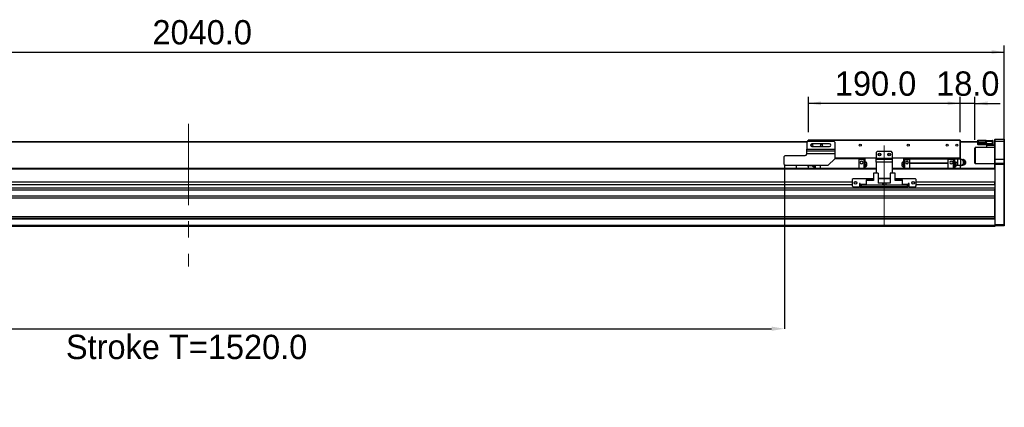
# Model space of a CAD drawing. Header units: millimetres. Extents: x 40 to 3320, y 40 to 2336.
# Tile 7 of 13: x 1153 to 2383, y 923 to 1408. Entities that reach past the tile are written whole.
import ezdxf

# ---------------------------------------------------------------- set-up
doc = ezdxf.new("R2010")
doc.units = ezdxf.units.MM
doc.header["$LTSCALE"] = 8
doc.header["$PDSIZE"] = -1
doc.linetypes.add('CENTERX2', pattern=[20.32, 12.7, -2.54, 2.54, -2.54])
doc.layers.add('DIMNS', color=7, linetype='Continuous')
doc.styles.add('SLDTEXTSTYLE7', font='txt')
doc.dimstyles.new('SLDDIMSTYLE0', dxfattribs={"dimtxt": 30.4, "dimasz": 16, "dimexe": 0, "dimexo": 0.0625, "dimgap": 7.6, "dimtad": 2, "dimdec": 1, "dimrnd": 1e-09, "dimzin": 4, "dimdsep": 46, "dimtxsty": 'SLDTEXTSTYLE7', "dimsah": 1, "dimcen": 0.09, "dimadec": 0, "dimazin": 1, "dimtfac": 1, "dimtdec": 1, "dimtmove": 0, "dimatfit": 0, "dimfxl": 0, "dimfrac": 2, "dimtolj": 1, "dimtzin": 12, "dimarcsym": 0})
doc.dimstyles.new('SLDDIMSTYLE2', dxfattribs={"dimtxt": 30.4, "dimasz": 16, "dimexe": 0, "dimexo": 0.0625, "dimgap": 7.6, "dimtad": 2, "dimdec": 1, "dimrnd": 1e-09, "dimzin": 4, "dimdsep": 46, "dimtxsty": 'SLDTEXTSTYLE7', "dimsah": 1, "dimcen": 0.09, "dimadec": 0, "dimazin": 1, "dimtfac": 1, "dimtdec": 1, "dimtofl": 0, "dimtmove": 0, "dimatfit": 3, "dimfxl": 0, "dimfrac": 2, "dimtolj": 1, "dimtzin": 12, "dimarcsym": 0})

# ---------------------------------------------------------------- blocks, each defined once
blk = doc.blocks.new('_D_19')
at = {"layer": 'DIMNS'}
for p, q in [((343.4, 1237.3), (343.4, 1375.7)), ((343.4, 1367.7), (2383.4, 1367.7)), ((2383.4, 1237.3), (2383.4, 1375.7))]:
    blk.add_line(p, q, dxfattribs=at)
for points in [[(343.4, 1367.7), (359.4, 1365.3), (359.4, 1370.1)], [(2383.4, 1367.7), (2367.4, 1370.1), (2367.4, 1365.3)]]:
    blk.add_solid(points, dxfattribs=at)
at = {"layer": 'DIMNS', "insert": (1318.5, 1407.6), "char_height": 30.4, "attachment_point": 1, "style": 'SLDTEXTSTYLE7'}
blk.add_mtext('2040.0', dxfattribs=at)
blk = doc.blocks.new('_D_22')
at = {"layer": 'Defpoints', "color": 0}
for p in [(588.4, 1230.7), (2108.4, 1227.2), (2108.4, 1021.7)]:
    blk.add_point(p, dxfattribs=at)
at = {"layer": 'DIMNS', "color": 0, "lineweight": -2}
for p, q in [((588.4, 1230.6), (588.4, 1021.7)), ((2108.4, 1227.1), (2108.4, 1021.7)), ((604.4, 1021.7), (2092.4, 1021.7))]:
    blk.add_line(p, q, dxfattribs=at)
at = {"layer": 'DIMNS', "color": 0}
for points in [[(604.4, 1024.3), (604.4, 1019), (588.4, 1021.7)], [(2092.4, 1024.3), (2092.4, 1019), (2108.4, 1021.7)]]:
    blk.add_solid(points, dxfattribs=at)
at = {"layer": 'DIMNS', "color": 0, "insert": (1361.2, 1014.1), "char_height": 30.4, "attachment_point": 2, "style": 'SLDTEXTSTYLE7'}
blk.add_mtext('\\A1;Stroke T=1520.0', dxfattribs=at)
blk = doc.blocks.new('_D_23')
at = {"layer": 'DIMNS'}
for p, q in [((2138.4, 1267.5), (2138.4, 1311.5)), ((2328.4, 1267.5), (2328.4, 1311.5)), ((2328.4, 1303.5), (2138.4, 1303.5))]:
    blk.add_line(p, q, dxfattribs=at)
for points in [[(2138.4, 1303.5), (2154.4, 1301.1), (2154.4, 1305.9)], [(2328.4, 1303.5), (2312.4, 1305.9), (2312.4, 1301.1)]]:
    blk.add_solid(points, dxfattribs=at)
at = {"layer": 'DIMNS', "insert": (2171.6, 1343.4), "char_height": 30.4, "attachment_point": 1, "style": 'SLDTEXTSTYLE7'}
blk.add_mtext('190.0', dxfattribs=at)
blk = doc.blocks.new('_D_24')
at = {"layer": 'DIMNS'}
for p, q in [((2328.4, 1267.5), (2328.4, 1311.5)), ((2346.4, 1257.8), (2346.4, 1311.5)), ((2328.4, 1303.5), (2296.4, 1303.5)), ((2346.4, 1303.5), (2328.4, 1303.5)), ((2346.4, 1303.5), (2378.4, 1303.5))]:
    blk.add_line(p, q, dxfattribs=at)
for points in [[(2328.4, 1303.5), (2312.4, 1305.9), (2312.4, 1301.1)], [(2346.4, 1303.5), (2362.4, 1301.1), (2362.4, 1305.9)]]:
    blk.add_solid(points, dxfattribs=at)
at = {"layer": 'DIMNS', "insert": (2298.2, 1343.4), "char_height": 30.4, "attachment_point": 1, "style": 'SLDTEXTSTYLE7'}
blk.add_mtext('18.0', dxfattribs=at)

msp = doc.modelspace()

# ---------------------------------------------------------------- linework, layer by layer
at = {"color": 7, "linetype": 'Continuous', "lineweight": 25}
for p, q in [((2137.38, 1256.16), (2136.38, 1255.16)), ((2137.38, 1256.16), (2170.38, 1256.16)), ((2138.68, 1257.66), (2138.38, 1257.36)), ((2138.38, 1256.16), (2138.38, 1257.36)), ((2138.68, 1257.36), (2138.38, 1257.36)), ((2138.68, 1257.66), (2328.08, 1257.66)), ((2138.68, 1257.66), (2138.68, 1257.36)), ((2328.08, 1257.36), (2138.68, 1257.36)), ((2138.68, 1257.36), (2138.68, 1256.16)), ((2171.38, 1255.16), (2170.38, 1256.16)), ((2328.08, 1257.66), (2328.08, 1257.36)), ((2328.38, 1257.36), (2328.08, 1257.66)), ((2328.08, 1235.46), (2328.08, 1257.36)), ((2328.38, 1257.36), (2328.08, 1257.36)), ((2328.38, 1257.36), (2328.38, 1235.46)), ((2350.38, 1255.36), (2350.38, 1257.36)), ((2350.38, 1257.36), (2350.88, 1257.36)), ((2350.88, 1257.36), (2350.88, 1255.36)), ((2350.88, 1257.36), (2360.38, 1257.36)), ((2360.38, 1255.36), (2360.38, 1257.36)), ((2360.38, 1257.36), (2360.88, 1257.36)), ((2360.88, 1257.36), (2360.88, 1255.36)), ((2361.38, 1255.66), (2361.38, 1257.16)), ((2361.38, 1257.16), (2368.58, 1257.16)), ((2361.38, 1254.86), (2361.38, 1255.66)), ((2368.58, 1255.66), (2361.38, 1255.66)), ((2368.58, 1255.66), (2368.58, 1257.16)), ((2368.88, 1256.86), (2368.58, 1257.16)), ((2368.58, 1253.16), (2368.58, 1255.66)), ((2368.88, 1255.66), (2368.58, 1255.66)), ((2368.88, 1256.86), (2368.88, 1255.66)), ((2368.88, 1255.66), (2368.88, 1253.16)), ((2371.68, 1258.66), (2371.38, 1258.36)), ((2371.38, 1255.66), (2371.38, 1258.36)), ((2371.68, 1255.66), (2371.38, 1255.66)), ((2371.38, 1233.66), (2371.38, 1255.66)), ((2371.68, 1258.66), (2371.68, 1255.66)), ((2371.68, 1258.66), (2383.08, 1258.66)), ((2371.68, 1255.66), (2371.68, 1233.66)), ((2383.08, 1255.66), (2371.68, 1255.66)), ((2383.08, 1255.66), (2383.08, 1258.66)), ((2383.08, 1258.66), (2383.38, 1258.36)), ((2383.08, 1233.66), (2383.08, 1255.66)), ((2383.08, 1255.66), (2383.38, 1255.66)), ((2383.38, 1258.36), (2383.38, 1255.66)), ((2383.38, 1255.66), (2383.38, 1233.66)), ((2136.58, 1255.36), (595.38, 1255.36)), ((2136.38, 1255.16), (595.38, 1255.16)), ((2136.38, 1255.16), (2136.38, 1246.16)), ((2136.38, 1246.16), (2171.38, 1246.16)), ((2136.38, 1244.16), (2136.38, 1246.16)), ((2136.38, 1244.16), (2171.38, 1244.16)), ((2136.38, 1240.18), (2136.38, 1244.16)), ((2164.88, 1252.76), (2142.88, 1252.76)), ((2142.88, 1249.56), (2164.88, 1249.56)), ((2171.38, 1255.16), (2171.38, 1246.16)), ((2171.38, 1246.16), (2171.38, 1244.16)), ((2171.38, 1244.16), (2171.38, 1240.18)), ((2224.38, 1243.16), (2223.38, 1242.16)), ((2242.38, 1243.16), (2224.38, 1243.16)), ((2243.38, 1242.16), (2242.38, 1243.16)), ((2350.38, 1255.36), (2328.38, 1255.36)), ((2350.68, 1255.16), (2328.38, 1255.16)), ((2346.88, 1248.16), (2346.38, 1247.66)), ((2346.38, 1228.66), (2346.38, 1247.66)), ((2371.38, 1248.16), (2346.88, 1248.16)), ((2346.88, 1248.16), (2346.88, 1228.16)), ((2350.88, 1255.36), (2350.38, 1255.36)), ((2350.38, 1254.86), (2350.68, 1255.16)), ((2350.38, 1254.86), (2350.68, 1254.86)), ((2350.38, 1253.16), (2350.38, 1254.86)), ((2350.38, 1251.96), (2350.38, 1253.16)), ((2350.38, 1253.16), (2350.68, 1253.16)), ((2350.38, 1251.96), (2350.68, 1251.66)), ((2350.68, 1254.86), (2350.68, 1255.16)), ((2350.68, 1255.16), (2361.38, 1255.16)), ((2350.68, 1254.86), (2350.68, 1253.16)), ((2361.38, 1254.86), (2350.68, 1254.86)), ((2350.68, 1253.16), (2368.58, 1253.16)), ((2350.68, 1253.16), (2350.68, 1251.66)), ((2368.58, 1251.66), (2350.68, 1251.66)), ((2350.88, 1255.36), (2360.38, 1255.36)), ((2360.88, 1255.36), (2360.38, 1255.36)), ((2360.88, 1255.36), (2360.88, 1255.16)), ((2361.38, 1250.66), (2361.38, 1251.66)), ((2371.38, 1250.66), (2361.38, 1250.66)), ((2361.38, 1248.16), (2361.38, 1250.66)), ((2368.58, 1251.66), (2368.58, 1253.16)), ((2368.58, 1253.16), (2368.88, 1253.16)), ((2368.58, 1251.66), (2368.88, 1251.96)), ((2368.58, 1251.66), (2371.38, 1251.66)), ((2368.88, 1253.16), (2368.88, 1251.96)), ((2109.38, 1238.16), (2108.38, 1237.16)), ((2108.38, 1227.16), (2108.38, 1237.16)), ((2109.38, 1238.16), (2134.38, 1238.16)), ((2171.38, 1240.18), (2136.38, 1240.18)), ((2136.38, 1240.18), (2136.38, 1240.16)), ((2163.38, 1226.16), (2171.38, 1234.16)), ((2171.38, 1240.18), (2171.38, 1234.16)), ((2171.38, 1235.46), (2223.38, 1235.46)), ((2223.38, 1235.16), (2171.38, 1235.16)), ((2201.38, 1234.16), (2171.38, 1234.16)), ((2201.38, 1235.16), (2201.38, 1234.16)), ((2207.88, 1234.36), (2201.38, 1234.36)), ((2201.38, 1234.16), (2201.38, 1222.16)), ((2207.88, 1233.41), (2201.38, 1233.41)), ((2207.88, 1234.36), (2207.88, 1233.41)), ((2207.88, 1234.26), (2209.38, 1234.26)), ((2207.88, 1233.41), (2207.88, 1222.16)), ((2207.88, 1233.32), (2209.38, 1233.32)), ((2209.38, 1233.32), (2209.38, 1234.26)), ((2209.38, 1222.16), (2209.38, 1233.32)), ((2223.38, 1242.16), (2223.38, 1235.16)), ((2223.38, 1235.16), (2243.38, 1235.16)), ((2223.38, 1233.66), (2223.38, 1235.16)), ((2223.38, 1230.16), (2223.38, 1233.66)), ((2223.38, 1233.66), (2243.38, 1233.66)), ((2243.38, 1242.16), (2243.38, 1235.16)), ((2243.38, 1235.46), (2328.08, 1235.46)), ((2328.08, 1235.16), (2243.38, 1235.16)), ((2243.38, 1235.16), (2243.38, 1233.66)), ((2243.38, 1233.66), (2243.38, 1230.16)), ((2258.88, 1234.26), (2257.38, 1234.26)), ((2257.38, 1234.26), (2257.38, 1233.32)), ((2258.88, 1233.32), (2257.38, 1233.32)), ((2257.38, 1233.32), (2257.38, 1222.16)), ((2258.88, 1233.41), (2258.88, 1234.36)), ((2258.88, 1234.36), (2265.38, 1234.36)), ((2258.88, 1233.41), (2265.38, 1233.41)), ((2258.88, 1222.16), (2258.88, 1233.41)), ((2265.38, 1234.16), (2265.38, 1235.16)), ((2265.38, 1229.16), (2265.38, 1234.16)), ((2265.38, 1234.16), (2313.38, 1234.16)), ((2313.38, 1234.16), (2313.38, 1235.16)), ((2319.88, 1234.36), (2313.38, 1234.36)), ((2313.38, 1229.16), (2313.38, 1234.16)), ((2319.88, 1233.41), (2313.38, 1233.41)), ((2319.88, 1233.41), (2319.88, 1234.36)), ((2319.88, 1234.26), (2321.38, 1234.26)), ((2319.88, 1222.16), (2319.88, 1233.41)), ((2319.88, 1233.32), (2321.38, 1233.32)), ((2321.38, 1233.32), (2321.38, 1234.26)), ((2324.71, 1233.66), (2321.38, 1233.66)), ((2321.38, 1222.16), (2321.38, 1233.32)), ((2324.71, 1233.66), (2324.88, 1231.66)), ((2324.88, 1231.66), (2324.71, 1229.66)), ((2324.88, 1233.66), (2324.88, 1231.66)), ((2324.88, 1231.66), (2324.88, 1227.66)), ((2328.48, 1233.66), (2325.06, 1233.66)), ((2328.38, 1235.46), (2328.08, 1235.16)), ((2328.08, 1235.46), (2328.08, 1235.16)), ((2328.38, 1235.46), (2328.08, 1235.46)), ((2328.38, 1235.46), (2328.38, 1233.66)), ((2330.28, 1233.16), (2331.54, 1233.16)), ((2331.54, 1233.16), (2332.41, 1231.41)), ((2332.25, 1233.16), (2331.54, 1233.16)), ((2333.23, 1231.41), (2332.25, 1233.16)), ((2332.41, 1231.41), (2333.4, 1229.66)), ((2334.11, 1229.66), (2333.23, 1231.41)), ((2334.78, 1231.29), (2334.19, 1231.94)), ((2371.68, 1233.66), (2371.38, 1233.66)), ((2371.38, 1228.36), (2371.38, 1233.66)), ((2371.68, 1233.66), (2371.68, 1228.66)), ((2371.68, 1233.66), (2383.08, 1233.66)), ((2383.08, 1228.66), (2383.08, 1233.66)), ((2383.38, 1233.66), (2383.08, 1233.66)), ((2383.38, 1233.66), (2383.38, 1228.36)), ((2223.38, 1222.16), (503.38, 1222.16)), ((2123.38, 1222.16), (588.38, 1222.16)), ((2108.38, 1227.16), (2109.38, 1226.16)), ((2109.38, 1226.16), (2163.38, 1226.16)), ((2123.38, 1226.16), (2123.38, 1222.16)), ((2138.28, 1225.66), (2141.71, 1225.66)), ((2138.38, 1225.66), (2138.38, 1222.16)), ((2141.88, 1225.66), (2141.88, 1226.16)), ((2142.05, 1225.66), (2142, 1226.16)), ((2142.05, 1225.66), (2143.39, 1225.66)), ((2143.38, 1226.16), (2143.38, 1225.81)), ((2145.28, 1223.91), (2145.38, 1223.91)), ((2145.38, 1226.16), (2145.38, 1222.16)), ((2146.88, 1226.16), (2146.88, 1222.16)), ((2153.38, 1226.16), (2153.38, 1222.16)), ((2209.48, 1230.41), (2209.38, 1230.41)), ((2209.38, 1227.16), (2209.48, 1227.16)), ((2209.38, 1223.91), (2209.48, 1223.91)), ((2211.38, 1227.16), (2211.38, 1228.51)), ((2211.38, 1225.81), (2211.38, 1227.16)), ((2223.38, 1230.16), (2223.38, 1216.06)), ((2243.38, 1230.16), (2223.38, 1230.16)), ((2243.38, 1230.16), (2243.38, 1216.06)), ((2371.38, 1222.16), (2243.38, 1222.16)), ((2255.38, 1228.51), (2255.38, 1227.16)), ((2255.38, 1227.16), (2255.38, 1225.81)), ((2257.38, 1230.41), (2257.28, 1230.41)), ((2257.38, 1227.16), (2257.28, 1227.16)), ((2257.28, 1223.91), (2257.38, 1223.91)), ((2265.38, 1229.16), (2313.38, 1229.16)), ((2265.38, 1228.76), (2265.38, 1229.16)), ((2265.38, 1228.76), (2313.38, 1228.76)), ((2265.38, 1222.16), (2265.38, 1228.76)), ((2313.38, 1228.76), (2313.38, 1229.16)), ((2313.38, 1222.16), (2313.38, 1228.76)), ((2321.48, 1230.41), (2321.38, 1230.41)), ((2321.38, 1227.16), (2321.48, 1227.16)), ((2321.38, 1223.91), (2321.48, 1223.91)), ((2324.71, 1229.66), (2322.99, 1229.66)), ((2324.71, 1225.66), (2323.37, 1225.66)), ((2323.38, 1227.16), (2323.38, 1228.51)), ((2323.38, 1225.81), (2323.38, 1227.16)), ((2324.71, 1229.66), (2324.88, 1227.66)), ((2324.88, 1227.66), (2324.71, 1225.66)), ((2324.88, 1227.66), (2324.88, 1225.66)), ((2328.48, 1225.66), (2325.06, 1225.66)), ((2328.38, 1225.66), (2328.38, 1222.16)), ((2371.38, 1222.16), (2328.38, 1222.16)), ((2330.41, 1226.16), (2331.54, 1226.16)), ((2332.41, 1227.91), (2331.54, 1226.16)), ((2332.25, 1226.16), (2331.54, 1226.16)), ((2332.25, 1226.16), (2333.23, 1227.91)), ((2333.4, 1229.66), (2332.41, 1227.91)), ((2333.23, 1227.91), (2334.11, 1229.66)), ((2334.11, 1229.66), (2333.4, 1229.66)), ((2334.19, 1227.37), (2334.78, 1228.03)), ((2335.38, 1229.66), (2335.04, 1229.66)), ((2346.38, 1228.66), (2346.88, 1228.16)), ((2346.88, 1228.16), (2371.38, 1228.16)), ((2371.68, 1228.66), (2371.38, 1228.36)), ((2371.38, 1227.16), (2371.38, 1228.36)), ((2371.38, 1221.87), (2371.38, 1227.16)), ((2371.68, 1227.16), (2371.38, 1227.16)), ((2371.38, 1221.87), (2371.38, 1221.16)), ((2371.38, 1221.16), (2371.38, 1205.15)), ((2371.68, 1228.66), (2371.68, 1227.16)), ((2371.68, 1228.66), (2383.08, 1228.66)), ((2383.08, 1227.16), (2371.68, 1227.16)), ((2371.68, 1227.16), (2371.68, 1152.16)), ((2383.08, 1227.16), (2383.08, 1228.66)), ((2383.38, 1228.36), (2383.08, 1228.66)), ((2383.08, 1152.16), (2383.08, 1227.16)), ((2383.38, 1227.16), (2383.08, 1227.16)), ((2383.38, 1228.36), (2383.38, 1227.16)), ((2383.38, 1227.16), (2383.38, 1152.28)), ((2194.38, 1209.16), (2193.38, 1208.16)), ((2193.38, 1208.16), (2193.38, 1200.16)), ((2219.88, 1209.16), (2194.38, 1209.16)), ((2210.68, 1207.66), (2218.48, 1207.66)), ((2210.68, 1207.66), (2210.68, 1207.16)), ((2210.68, 1207.16), (2210.68, 1201.16)), ((2219.88, 1207.16), (2210.68, 1207.16)), ((2218.98, 1207.16), (2218.48, 1207.66)), ((2219.88, 1216.06), (2219.88, 1207.16)), ((2225.88, 1216.06), (2219.88, 1216.06)), ((2225.88, 1216.06), (2225.88, 1203.66)), ((2240.88, 1209.66), (2225.88, 1209.66)), ((2240.88, 1209.16), (2225.88, 1209.16)), ((2240.88, 1216.06), (2240.88, 1203.66)), ((2246.88, 1216.06), (2240.88, 1216.06)), ((2246.88, 1207.16), (2246.88, 1216.06)), ((2272.38, 1209.16), (2246.88, 1209.16)), ((2256.08, 1207.16), (2246.88, 1207.16)), ((2248.28, 1207.66), (2247.78, 1207.16)), ((2248.28, 1207.66), (2256.08, 1207.66)), ((2256.08, 1207.16), (2256.08, 1207.66)), ((2256.08, 1201.16), (2256.08, 1207.16)), ((2273.38, 1208.16), (2272.38, 1209.16)), ((2273.38, 1200.16), (2273.38, 1208.16)), ((2371.38, 1197.49), (355.38, 1197.49)), ((2371.38, 1194.89), (355.38, 1194.89)), ((2193.38, 1205.15), (533.38, 1205.15)), ((2193.38, 1201.75), (533.38, 1201.75)), ((2193.38, 1200.16), (2194.38, 1199.16)), ((2194.38, 1199.16), (2202.38, 1199.16)), ((2198.76, 1205.15), (2196, 1205.15)), ((2203.38, 1203.16), (2202.38, 1203.16)), ((2202.38, 1203.16), (2202.38, 1199.16)), ((2203.38, 1201.75), (2202.38, 1201.75)), ((2203.38, 1202.16), (2203.38, 1203.16)), ((2203.38, 1202.16), (2203.38, 1201.16)), ((2203.38, 1199.16), (2203.38, 1201.16)), ((2203.38, 1201.16), (2204.38, 1201.16)), ((2204.38, 1199.16), (2203.38, 1199.16)), ((2204.38, 1201.16), (2204.38, 1199.16)), ((2262.38, 1201.16), (2204.38, 1201.16)), ((2262.38, 1199.16), (2204.38, 1199.16)), ((2231.38, 1203.66), (2225.88, 1203.66)), ((2231.38, 1201.16), (2231.38, 1203.66)), ((2233.38, 1203.66), (2231.38, 1203.66)), ((2233.38, 1201.16), (2233.38, 1203.66)), ((2235.38, 1203.66), (2233.38, 1203.66)), ((2235.38, 1203.66), (2235.38, 1201.16)), ((2240.88, 1203.66), (2235.38, 1203.66)), ((2262.38, 1199.16), (2262.38, 1201.16)), ((2262.38, 1201.16), (2263.38, 1201.16)), ((2263.38, 1199.16), (2262.38, 1199.16)), ((2264.38, 1203.16), (2263.38, 1203.16)), ((2263.38, 1203.16), (2263.38, 1202.16)), ((2263.38, 1201.16), (2263.38, 1202.16)), ((2264.38, 1201.75), (2263.38, 1201.75)), ((2263.38, 1201.16), (2263.38, 1199.16)), ((2264.38, 1199.16), (2264.38, 1203.16)), ((2264.38, 1199.16), (2272.38, 1199.16)), ((2270.76, 1205.15), (2268, 1205.15)), ((2272.38, 1199.16), (2273.38, 1200.16)), ((2371.38, 1205.15), (2273.38, 1205.15)), ((2371.38, 1201.75), (2273.38, 1201.75)), ((2371.38, 1201.75), (2371.38, 1205.15)), ((2371.38, 1201.75), (2371.38, 1197.49)), ((2371.38, 1197.49), (2371.38, 1196.18)), ((2371.38, 1158.96), (2371.38, 1196.18)), ((2371.38, 1187.39), (355.38, 1187.39)), ((2371.38, 1184.79), (355.38, 1184.79)), ((2371.38, 1161.66), (355.38, 1161.66)), ((2371.38, 1159.66), (355.38, 1159.66)), ((2371.38, 1158.66), (355.38, 1158.66)), ((2371.38, 1158.96), (2371.38, 1158.66)), ((2371.38, 1158.66), (2371.38, 1150.66)), ((2371.38, 1150.66), (355.38, 1150.66)), ((2371.38, 1149.66), (355.38, 1149.66)), ((2371.38, 1152.28), (2371.68, 1152.16)), ((2371.38, 1150.66), (2371.38, 1149.66)), ((2371.38, 1150.46), (2371.68, 1150.16)), ((2371.68, 1152.16), (2371.68, 1150.16)), ((2371.68, 1152.16), (2383.08, 1152.16)), ((2383.08, 1150.16), (2371.68, 1150.16)), ((2383.38, 1152.28), (2383.08, 1152.16)), ((2383.08, 1150.16), (2383.08, 1152.16)), ((2383.38, 1150.46), (2383.08, 1150.16)), ((2383.38, 1152.28), (2383.38, 1150.46))]:
    msp.add_line(p, q, dxfattribs=at)
at = {"color": 8, "linetype": 'Continuous', "lineweight": 25}
for p, q in [((2223.38, 1221.16), (503.38, 1221.16)), ((2145.28, 1226.16), (2145.28, 1223.91)), ((2209.48, 1227.16), (2209.48, 1230.41)), ((2209.48, 1223.91), (2209.48, 1227.16)), ((2371.38, 1221.16), (2243.38, 1221.16)), ((2257.28, 1230.41), (2257.28, 1227.16)), ((2257.28, 1227.16), (2257.28, 1223.91)), ((2321.48, 1227.16), (2321.48, 1230.41)), ((2321.48, 1223.91), (2321.48, 1227.16)), ((2210.68, 1202.16), (2203.38, 1202.16)), ((2263.38, 1202.16), (2256.08, 1202.16))]:
    msp.add_line(p, q, dxfattribs=at)
at = {"color": 7, "linetype": 'Continuous', "lineweight": 25, "flags": 128}
for points in [[(2335.38, 1229.66), (2335.22, 1230.55), (2334.78, 1231.29)], [(2136.34, 1226.16), (2137.05, 1225.85), (2138.28, 1225.66)], [(2334.78, 1228.03), (2335.22, 1228.76), (2335.38, 1229.66)]]:
    msp.add_lwpolyline(points, dxfattribs=at)
at = {"color": 7, "linetype": 'Continuous', "lineweight": 25}
for centre, radius in [((2142.88, 1251.16), 1.25), ((2154.88, 1251.16), 1.25), ((2203.38, 1251.16), 1.25), ((2263.38, 1251.16), 1.25), ((2311.88, 1251.16), 1.25), ((2323.88, 1251.16), 1.25), ((2227.38, 1239.66), 1.7), ((2227.38, 1239.66), 1.25), ((2239.38, 1239.66), 1.7), ((2239.38, 1239.66), 1.25), ((2197.38, 1204.16), 1.7), ((2269.38, 1204.16), 1.7)]:
    msp.add_circle(centre, radius, dxfattribs=at)
for centre, radius, start, end in [((2142.88, 1251.16), 1.6, 90, 270), ((2164.88, 1251.16), 1.6, 270, 90), ((2134.38, 1240.16), 2, 270, 0), ((2204.98, 1229.66), 1.65, 0, 180), ((2261.78, 1229.66), 1.65, 0, 180), ((2316.98, 1229.66), 1.65, 0, 180), ((2328.48, 1229.66), 4, 0, 90.01825), ((2329.48, 1229.89), 3.3, 27.38953, 66.39624), ((2329.09, 1229.66), 3.76, 332.24277, 27.75723), ((2331.13, 1229.7), 3.06, 359.20434, 56.41379), ((2331.78, 1229.74), 3.27, 358.50655, 68.86906), ((2145.28, 1225.81), 1.9, 180, 270), ((2204.98, 1229.66), 1.65, 180, 0), ((2209.48, 1228.51), 1.9, 0, 90), ((2209.48, 1225.81), 1.9, 270, 360), ((2257.28, 1228.51), 1.9, 90, 180), ((2257.28, 1225.81), 1.9, 180, 270), ((2261.78, 1229.66), 1.65, 180, 0), ((2316.98, 1229.66), 1.65, 180, 0), ((2321.48, 1228.51), 1.9, 0, 90), ((2321.48, 1225.81), 1.9, 270, 360), ((2328.48, 1229.66), 4, 270.02815, 0), ((2329.48, 1229.42), 3.3, 293.60132, 332.61291), ((2331.16, 1229.6), 3.02, 302.7006, 1.13482), ((2331.78, 1229.57), 3.27, 291.04186, 1.49546)]:
    msp.add_arc(centre, radius, start, end, dxfattribs=at)
for points, knots in [([(2328.48, 1233.66), (2328.48, 1233.6), (2328.48, 1233.47), (2328.48, 1232.55), (2328.48, 1231.23), (2328.48, 1229.66), (2328.48, 1228.08), (2328.48, 1226.76), (2328.48, 1225.84), (2328.48, 1225.72), (2328.48, 1225.66)], [0, 0, 0, 0, 0.125, 0.25, 0.3750003, 0.5, 0.6250002, 0.75, 0.875, 1, 1, 1, 1]), ([(2332.96, 1232.78), (2332.95, 1232.79), (2332.78, 1232.88), (2332.58, 1232.88), (2332.4, 1232.89)], [0, 0, 0, 0, 0.0784851, 1, 1, 1, 1]), ([(2209.48, 1227.16), (2209.72, 1227.16), (2210.09, 1227.16), (2210.53, 1227.16), (2210.83, 1227.16), (2211.08, 1227.16), (2211.32, 1227.16), (2211.36, 1227.16), (2211.38, 1227.16)], [0, 0, 0, 0, 0.2394615, 0.3683707, 0.5000098, 0.6316427, 0.7605464, 1, 1, 1, 1]), ([(2257.28, 1227.16), (2257.04, 1227.16), (2256.67, 1227.16), (2256.23, 1227.16), (2255.93, 1227.16), (2255.68, 1227.16), (2255.45, 1227.16), (2255.41, 1227.16), (2255.38, 1227.16)], [0, 0, 0, 0, 0.2394465, 0.3683583, 0.5, 0.6316354, 0.7605417, 1, 1, 1, 1]), ([(2321.48, 1227.16), (2321.72, 1227.16), (2322.09, 1227.16), (2322.53, 1227.16), (2322.83, 1227.16), (2323.08, 1227.16), (2323.32, 1227.16), (2323.36, 1227.16), (2323.38, 1227.16)], [0, 0, 0, 0, 0.2394465, 0.3683583, 0.5, 0.6316354, 0.7605417, 1, 1, 1, 1]), ([(2332.39, 1226.42), (2332.52, 1226.42), (2332.72, 1226.42), (2332.89, 1226.52), (2332.95, 1226.55)], [0, 0, 0, 0, 0.6538379, 1, 1, 1, 1]), ([(2334.18, 1229.66), (2334.38, 1229.66), (2334.76, 1229.66), (2334.95, 1229.66), (2335.04, 1229.66)], [0, 0, 0, 0, 0.5000111, 1, 1, 1, 1])]:
    msp.add_open_spline(points, degree=3, knots=knots, dxfattribs=at)
at = {"color": 8, "linetype": 'Continuous', "lineweight": 25}
msp.add_open_spline([(2138.28, 1225.66), (2138.28, 1225.68), (2138.28, 1225.73), (2138.28, 1225.93), (2138.28, 1226.13), (2138.28, 1226.16)], degree=3, knots=[0, 0, 0, 0, 0.4597997, 0.9196002, 1, 1, 1, 1], dxfattribs=at)
at = {"layer": 'DIMNS', "linetype": 'CENTERX2', "lineweight": 18}
for p, q in [((1363.38, 1277.96), (1363.38, 1099.66)), ((2233.38, 1149.36), (2233.38, 1258.96))]:
    msp.add_line(p, q, dxfattribs=at)

# ---------------------------------------------------------------- dimensions: what is measured, and where the dimension line sits
at = {"layer": 'DIMNS'}
for base, p1, p2, picture, middle in [((2383.38, 1367.7), (343.38, 1227.16), (2383.38, 1227.16), '_D_19', (1377.94, 1367.7)), ((2138.38, 1303.53), (2328.38, 1257.36), (2138.38, 1257.36), '_D_23', (2220.07, 1303.53))]:
    dim = msp.add_linear_dim(base=base, p1=p1, p2=p2, angle=0, dimstyle='SLDDIMSTYLE2', dxfattribs=at)
    dim.commit()
    dim.dimension.update_dxf_attribs({"geometry": picture, "text_midpoint": middle, "dimtype": 160})
dim = msp.add_linear_dim(base=(2328.38, 1303.53), p1=(2346.38, 1247.66), p2=(2328.38, 1257.36), dimstyle='SLDDIMSTYLE0', dxfattribs=at)
dim.commit()
dim.dimension.update_dxf_attribs({"geometry": '_D_24', "text_midpoint": (2335.65, 1303.53), "dimtype": 160})
dim = msp.add_linear_dim(base=(2108.38, 1021.66), p1=(588.38, 1230.66), p2=(2108.38, 1227.16), text='Stroke T=<>', dimstyle='SLDDIMSTYLE2', dxfattribs=at)
dim.commit()
dim.dimension.update_dxf_attribs({"geometry": '_D_22', "text_midpoint": (1361.15, 1021.66), "dimtype": 160})

doc.saveas('drawing.dxf')
